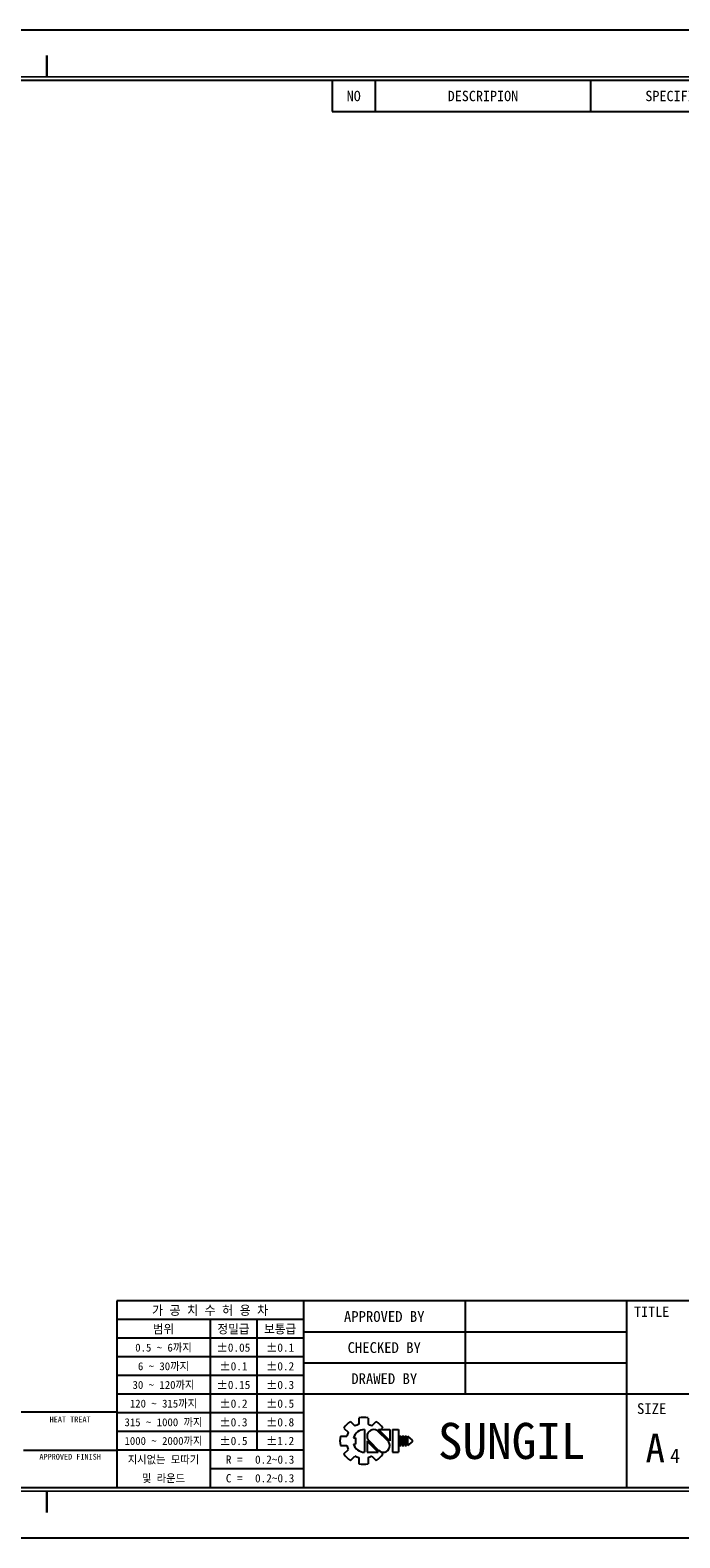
# Model space of a CAD drawing. Header units: millimetres. Extents: x -363 to 1072, y 1435 to 2763.
# Tile 2 of 15: x -215 to -124, y 1435 to 1645. Entities that reach past the tile are written whole.
import ezdxf
from ezdxf.enums import TextEntityAlignment as Align

# ---------------------------------------------------------------- set-up
doc = ezdxf.new("R2010")
doc.units = ezdxf.units.MM
doc.header["$LTSCALE"] = 5
doc.layers.add('가는실선', color=1, linetype='Continuous')
doc.layers.add('외형선', color=3, linetype='Continuous')

# ---------------------------------------------------------------- blocks, each defined once
blk = doc.blocks.new('성일기공 마크')
at = {"layer": '외형선'}
for p, q in [((877.37, 15.02), (877.99, 14.4)), ((878.28, 15.94), (878.91, 15.32)), ((879.43, 16.42), (879.43, 15.54)), ((880.24, 14.8), (880.24, 11.65)), ((880.73, 16.42), (880.73, 15.54)), ((881.26, 15.32), (881.88, 15.94)), ((883.76, 13.25), (882.2, 14.8)), ((882.2, 14.8), (883.76, 14.8)), ((882.58, 14.8), (882.8, 15.02)), ((883.76, 14.8), (883.76, 13.23)), ((884.13, 14.8), (884.13, 11.65)), ((884.13, 14.8), (884.99, 14.8)), ((884.99, 14.8), (884.99, 11.65)), ((876.89, 13.88), (877.77, 13.88)), ((876.89, 13.88), (877.77, 13.88)), ((878.72, 13.66), (879.01, 13.66)), ((878.72, 12.79), (879.01, 12.79)), ((879.01, 13.66), (879.01, 12.79)), ((880.6, 13.23), (880.6, 11.65)), ((880.6, 13.2), (882.15, 11.65)), ((880.87, 13.23), (882.21, 11.89)), ((883.48, 13.23), (882.14, 14.56)), ((885.14, 13.88), (885.14, 12.58)), ((885.14, 13.88), (885.36, 13.88)), ((885.36, 13.88), (885.36, 12.58)), ((885.51, 13.88), (885.51, 12.58)), ((885.51, 13.88), (885.73, 13.88)), ((885.73, 13.88), (885.73, 12.58)), ((885.88, 13.88), (885.88, 12.58)), ((885.88, 13.88), (886.1, 13.88)), ((886.1, 13.88), (886.1, 12.58)), ((886.25, 13.88), (886.25, 12.58)), ((886.25, 13.88), (886.9, 13.33)), ((886.9, 13.12), (886.25, 12.58)), ((886.9, 13.33), (886.9, 13.23)), ((886.9, 13.33), (886.9, 13.12)), ((886.9, 13.23), (886.9, 13.12)), ((876.89, 12.58), (877.77, 12.58)), ((877.37, 11.43), (877.99, 12.05)), ((878.28, 10.51), (878.91, 11.13)), ((879.43, 10.91), (879.43, 10.03)), ((880.6, 11.65), (882.15, 11.65)), ((880.73, 10.91), (880.73, 10.03)), ((881.26, 11.13), (881.88, 10.51)), ((882.52, 11.7), (882.8, 11.43)), ((884.13, 11.65), (884.99, 11.65)), ((885.14, 12.58), (885.36, 12.58)), ((885.51, 12.58), (885.73, 12.58)), ((885.88, 12.58), (886.1, 12.58))]:
    blk.add_line(p, q, dxfattribs=at)
for centre, radius, start, end in [((880.08, 13.23), 3.26, 123.4943, 146.5057), ((880.24, 13.23), 1.58, 90, 164.0671), ((880.08, 13.23), 2.4, 105.6872, 119.3128), ((880.08, 13.23), 3.26, 78.4943, 101.5057), ((881.52, 13.88), 0.919, 43.2202, 225.8282), ((880.08, 13.23), 2.4, 60.6872, 74.3128), ((880.08, 13.23), 3.26, 33.4943, 56.5057), ((880.08, 13.23), 3.26, 168.4943, 191.5057), ((880.08, 13.23), 2.4, 150.6872, 164.3128), ((880.24, 13.23), 1.58, 195.9329, 270), ((882.84, 12.57), 0.919, 223.2202, 45.8282), ((880.08, 13.23), 3.26, 213.4943, 236.5057), ((880.08, 13.23), 2.4, 195.6872, 209.3128), ((880.08, 13.23), 2.4, 240.6872, 254.3128), ((880.08, 13.23), 2.4, 285.6872, 299.3128), ((880.08, 13.23), 3.26, 303.4943, 326.5057), ((880.08, 13.23), 3.26, 258.4943, 281.5057)]:
    blk.add_arc(centre, radius, start, end, dxfattribs=at)
blk = doc.blocks.new('A4도각')
at = {"layer": '가는실선'}
for p, q in [((196, 203), (196, 198.67)), ((226, 203), (226, 198.67)), ((190, 198.67), (290, 198.67)), ((186, 33), (186, 7)), ((208.5, 33), (208.5, 20)), ((231, 33), (231, 7)), ((186, 30.4), (160, 30.4)), ((173, 30.4), (173, 7)), ((179.5, 30.4), (179.5, 12.2)), ((186, 27.8), (160, 27.8)), ((231, 28.67), (186, 28.67)), ((186, 25.2), (160, 25.2)), ((231, 24.33), (186, 24.33)), ((186, 22.6), (160, 22.6)), ((186, 20), (160, 20)), ((290, 20), (186, 20)), ((186, 17.4), (160, 17.4)), ((186, 14.8), (160, 14.8)), ((147, 12.2), (160, 12.2)), ((186, 12.2), (160, 12.2)), ((186, 9.6), (173, 9.6))]:
    blk.add_line(p, q, dxfattribs=at)
for p in [(208.5, 28.67), (208.5, 24.33)]:
    blk.add_point(p, dxfattribs=at)
at = {"layer": '외형선'}
for p, q in [((190, 203), (190, 198.67)), ((290, 33), (160, 33)), ((160, 33), (160, 7)), ((160, 17.5), (62, 17.5))]:
    blk.add_line(p, q, dxfattribs=at)
at = {"layer": '외형선', "color": 0}
blk.add_lwpolyline([(297, 210), (0, 210), (0, 0), (297, 0)], close=True, dxfattribs=at)
at = {"layer": '외형선', "const_width": 0.3}
for points in [[(150.25, 203.5), (150.25, 206.5)], [(150.25, 6.5), (150.25, 3.5)]]:
    blk.add_lwpolyline(points, dxfattribs=at)
at = {"layer": '외형선', "const_width": 0.25}
blk.add_lwpolyline([(290.5, 6.5), (290.5, 203.5), (10, 203.5), (10, 6.5)], close=True, dxfattribs=at)
at = {"layer": '외형선'}
blk.add_lwpolyline([(290, 7), (290, 203), (10.5, 203), (10.5, 7)], close=True, dxfattribs=at)
blk.add_blockref('성일기공 마크', (-685.74, 0.27))
at = {"color": 3}
for s, height, p in [('가 공 치 수 허 용 차', 1.3, (173, 31.7)), ('범위', 1.25, (166.5, 29.1)), ('정밀급', 1.25, (176.25, 29.1)), ('보통급', 1.25, (182.75, 29.1)), ('0.5 ~ 6까지', 1.1, (166.5, 26.5)), ('%%P0.05', 1.15, (176.25, 26.5)), ('%%P0.1', 1.15, (182.75, 26.5)), ('6 ~ 30까지', 1.1, (166.5, 23.9)), ('%%P0.1', 1.15, (176.25, 23.9)), ('%%P0.2', 1.15, (182.75, 23.9)), ('30 ~ 120까지', 1.1, (166.5, 21.3)), ('%%P0.15', 1.15, (176.25, 21.3)), ('%%P0.3', 1.15, (182.75, 21.3)), ('120 ~ 315까지', 1.1, (166.5, 18.7)), ('%%P0.2', 1.15, (176.25, 18.7)), ('%%P0.5', 1.15, (182.75, 18.7)), ('HEAT TREAT', 0.8, (153.5, 16.5)), ('315 ~ 1000 까지', 1.1, (166.5, 16.1)), ('%%P0.3', 1.15, (176.25, 16.1)), ('%%P0.8', 1.15, (182.75, 16.1)), ('1000 ~ 2000까지', 1.1, (166.5, 13.5)), ('%%P0.5', 1.15, (176.25, 13.5)), ('%%P1.2', 1.15, (182.75, 13.5)), ('APPROVED FINISH', 0.8, (153.5, 11.3)), ('지시없는 모따기', 1.1, (166.5, 10.9)), ('R = ', 1.15, (176.75, 10.9)), ('및 라운드', 1.1, (166.5, 8.3)), ('C = ', 1.15, (176.75, 8.3))]:
    blk.add_text(s, height=height, dxfattribs=at).set_placement(p, align=Align.MIDDLE_CENTER)
for tag, height, p in [('REASONOFREVISIONS', 1.25, (88.5, 15.75)), ('REVISIONER', 1.25, (114.5, 15.75)), ('CHECKER', 1.25, (127.5, 15.75)), ('REVISIONDATE', 1.25, (140.5, 15.75)), ('HEATTREAT', 0.8, (153.5, 14)), ('SCALE', 1.5, (257.25, 10.25)), ('DATE', 1.5, (281.75, 10.25)), ('APRROVEDFINISH', 0.8, (153.5, 8.8))]:
    blk.add_attdef(tag, text='', height=height, dxfattribs=at).set_placement(p, align=Align.MIDDLE_CENTER)
for tag, p in [('필렛', (179.25, 10.9)), ('모따기', (179.25, 8.3))]:
    blk.add_attdef(tag, text='', height=1.15, dxfattribs=at).set_placement(p, align=Align.MIDDLE_LEFT)
at = {"layer": '외형선'}
for s, height, p in [('NO', 1.444, (193, 200.83)), ('DESCRIPION', 1.444, (211, 200.83)), ('SPECIFICATION', 1.444, (240, 200.83)), ('APPROVED BY', 1.5, (197.25, 30.83)), ('TITLE', 1.444, (234.5, 31.5)), ('CHECKED BY', 1.5, (197.25, 26.5)), ('DRAWED BY', 1.5, (197.25, 22.17)), ('SIZE', 1.5, (234.5, 18)), ('SUNGIL', 5.032, (215, 13.5)), ('A', 4, (235, 12.5))]:
    blk.add_text(s, height=height, dxfattribs=at).set_placement(p, align=Align.MIDDLE_CENTER)
for tag, height, p in [('APPROVED', 1.5, (219.75, 30.83)), ('도면타이틀', 5, (265.5, 26.5)), ('CHECKED', 1.5, (219.75, 26.5)), ('DRAWED', 1.5, (219.75, 22.17)), ('도면번호', 2.5, (270.25, 16.75)), ('도면SIZE', 2, (237.76, 11.44))]:
    blk.add_attdef(tag, text='', height=height, dxfattribs=at).set_placement(p, align=Align.MIDDLE_CENTER)

msp = doc.modelspace()

# ---------------------------------------------------------------- block references
ref = msp.add_blockref('A4도각', (-362.7575, 1434.9345))
ref.add_attrib('도면SIZE', '4', dxfattribs={"layer": '외형선', "height": 2}).set_placement((-124.9962, 1446.3784), align=Align.MIDDLE_CENTER)
ref.add_attrib('필렛', '0.2~0.3', dxfattribs={"color": 3, "height": 1.15}).set_placement((-183.5075, 1445.8345), align=Align.MIDDLE_LEFT)
ref.add_attrib('모따기', '0.2~0.3', dxfattribs={"color": 3, "height": 1.15}).set_placement((-183.5075, 1443.2345), align=Align.MIDDLE_LEFT)

doc.saveas('drawing.dxf')
